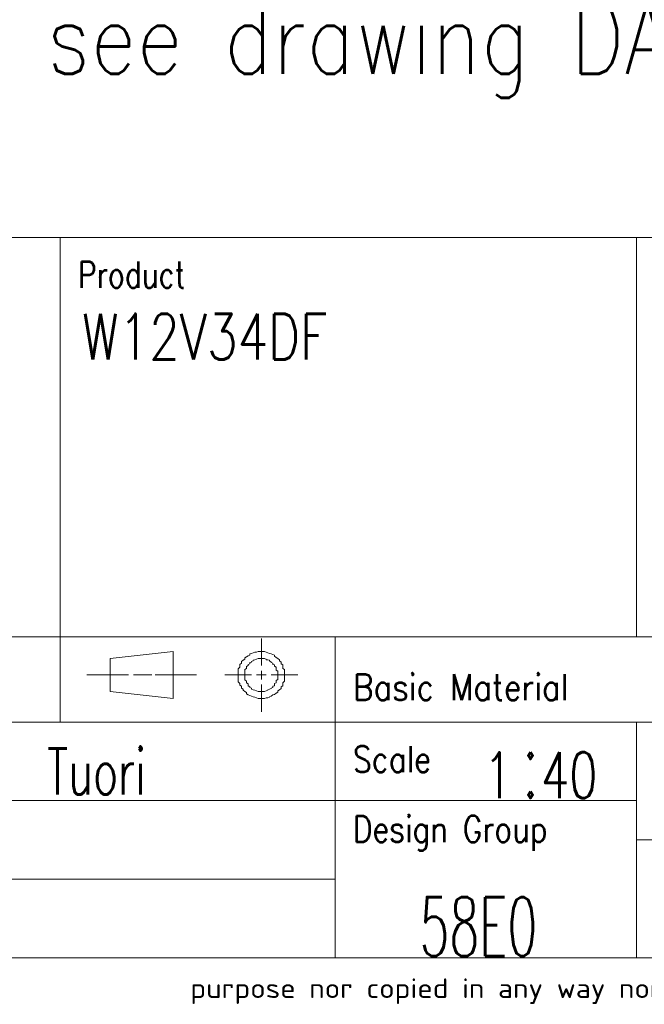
# Model space of a CAD drawing. Header units: inches. Extents: x 0 to 23760, y -13 to 16800.
# Tile 141 of 217: x 17837 to 19744, y 58 to 3065. Entities that reach past the tile are written whole.
import ezdxf

# ---------------------------------------------------------------- set-up
doc = ezdxf.new("R2010")
doc.units = ezdxf.units.IN
for name, color, linetype, true_color in [('1', 7, 'Continuous', 0xffffff), ('210', 7, 'Continuous', 0xffffff), ('254', 7, 'Continuous', 0xffffff)]:
    doc.layers.add(name, color=color, linetype=linetype, true_color=true_color)
doc.styles.add('iso-1', font='isocp.shx')
doc.styles.add('latin_extended', font='simplex.shx')

# ---------------------------------------------------------------- blocks, each defined once
blk = doc.blocks.new('1STANG1')
at = {"layer": '210', "color": 211, "linetype": 'Continuous', "lineweight": 18}
for p, q in [((0.8268, 0.6299), (0.8268, 1)), ((0.4094, 0.8189), (0.1102, 0.7244)), ((0.4094, 0.1811), (0.4094, 0.8189)), ((0.7795, 0.7953), (0.7717, 0.7874)), ((0.7874, 0.8031), (0.7795, 0.7953)), ((0.7953, 0.811), (0.7874, 0.8031)), ((0.8031, 0.811), (0.7953, 0.811)), ((0.811, 0.8189), (0.8031, 0.811)), ((0.8189, 0.8189), (0.811, 0.8189)), ((0.8268, 0.8189), (0.8189, 0.8189)), ((0.8346, 0.8189), (0.8268, 0.8189)), ((0.8425, 0.8189), (0.8346, 0.8189)), ((0.8504, 0.811), (0.8425, 0.8189)), ((0.8583, 0.8031), (0.8504, 0.811)), ((0.8661, 0.7953), (0.8583, 0.8031)), ((0.874, 0.7874), (0.8661, 0.7953)), ((0.7559, 0.748), (0.748, 0.7323)), ((0.7638, 0.7638), (0.7559, 0.748)), ((0.7717, 0.7717), (0.7638, 0.7638)), ((0.7717, 0.7874), (0.7717, 0.7717)), ((0.8819, 0.7795), (0.874, 0.7874)), ((0.8898, 0.7717), (0.8819, 0.7795)), ((0.8898, 0.7559), (0.8898, 0.7717)), ((0.8976, 0.7402), (0.8898, 0.7559)), ((0.1102, 0.7244), (0.1102, 0.2756)), ((0.7402, 0.7008), (0.7323, 0.685)), ((0.748, 0.7165), (0.7402, 0.7008)), ((0.748, 0.7323), (0.748, 0.7165)), ((0.7953, 0.7087), (0.7874, 0.7008)), ((0.7874, 0.7008), (0.7874, 0.6929)), ((0.8031, 0.7165), (0.7953, 0.7087)), ((0.811, 0.7244), (0.8031, 0.7165)), ((0.8031, 0.7165), (0.8031, 0.7165)), ((0.8189, 0.7244), (0.811, 0.7244)), ((0.8268, 0.7244), (0.8189, 0.7244)), ((0.8189, 0.7244), (0.8189, 0.7244)), ((0.8346, 0.7244), (0.8268, 0.7244)), ((0.8425, 0.7244), (0.8346, 0.7244)), ((0.8346, 0.7244), (0.8346, 0.7244)), ((0.8504, 0.7165), (0.8425, 0.7244)), ((0.8504, 0.7087), (0.8504, 0.7165)), ((0.8583, 0.7087), (0.8504, 0.7087)), ((0.8661, 0.7008), (0.8583, 0.7087)), ((0.8661, 0.6929), (0.8661, 0.7008)), ((0.9055, 0.7244), (0.8976, 0.7402)), ((0.9134, 0.7087), (0.9055, 0.7244)), ((0.9134, 0.6929), (0.9134, 0.7087)), ((0.7323, 0.6614), (0.7244, 0.6457)), ((0.7323, 0.685), (0.7323, 0.6614)), ((0.7795, 0.6772), (0.7717, 0.6693)), ((0.7717, 0.6693), (0.7717, 0.6535)), ((0.7874, 0.6929), (0.7795, 0.685)), ((0.7795, 0.685), (0.7795, 0.6772)), ((0.874, 0.6772), (0.8661, 0.6929)), ((0.874, 0.6693), (0.874, 0.6772)), ((0.8819, 0.6614), (0.874, 0.6693)), ((0.8819, 0.6457), (0.8819, 0.6614)), ((0.9213, 0.6772), (0.9134, 0.6929)), ((0.9213, 0.6535), (0.9213, 0.6772)), ((0.7244, 0.6457), (0.7244, 0.622)), ((0.7244, 0.622), (0.7244, 0.6063)), ((0.7638, 0.6299), (0.7559, 0.6142)), ((0.7559, 0.6142), (0.7559, 0.6063)), ((0.7717, 0.6535), (0.7638, 0.6457)), ((0.7638, 0.6457), (0.7638, 0.6299)), ((0.8898, 0.6378), (0.8819, 0.6457)), ((0.8898, 0.622), (0.8898, 0.6378)), ((0.8976, 0.6063), (0.8898, 0.622)), ((0.9291, 0.6378), (0.9213, 0.6535)), ((0.9291, 0.6142), (0.9291, 0.6378)), ((0.9291, 0.5906), (0.9291, 0.6142)), ((0.7244, 0.6063), (0.7165, 0.5827)), ((0.7165, 0.5827), (0.7165, 0.5591)), ((0.7559, 0.5906), (0.748, 0.5748)), ((0.748, 0.5748), (0.748, 0.5591)), ((0.7559, 0.6063), (0.7559, 0.5906)), ((0.8976, 0.5984), (0.8976, 0.6063)), ((0.8976, 0.5827), (0.8976, 0.5984)), ((0.8976, 0.5669), (0.8976, 0.5827)), ((0.9055, 0.5512), (0.8976, 0.5669)), ((0.937, 0.5748), (0.9291, 0.5906)), ((0.937, 0.5512), (0.937, 0.5748)), ((0.7165, 0.5591), (0.7165, 0.5354)), ((0.7165, 0.5354), (0.7165, 0.5197)), ((0.7165, 0.5197), (0.7165, 0.4961)), ((0.748, 0.5591), (0.748, 0.5433)), ((0.748, 0.5433), (0.748, 0.5276)), ((0.748, 0.5276), (0.748, 0.5118)), ((0.8268, 0.4409), (0.8268, 0.5591)), ((0.9055, 0.5354), (0.9055, 0.5512)), ((0.9055, 0.5197), (0.9055, 0.5354)), ((0.9055, 0.5039), (0.9055, 0.5197)), ((0.937, 0.5276), (0.937, 0.5512)), ((0.937, 0.5039), (0.937, 0.5276)), ((0, 0.5039), (0.1969, 0.5039)), ((0.2205, 0.5039), (0.3071, 0.5039)), ((0.5197, 0.5039), (0.3228, 0.5039)), ((0.6535, 0.5039), (0.7795, 0.5039)), ((0.7165, 0.4961), (0.7165, 0.4724)), ((0.7165, 0.4724), (0.7165, 0.4488)), ((0.748, 0.5118), (0.748, 0.4961)), ((0.748, 0.4961), (0.748, 0.4803)), ((0.748, 0.4803), (0.748, 0.4646)), ((0.8031, 0.5039), (0.8504, 0.5039)), ((0.874, 0.5039), (1, 0.5039)), ((0.9055, 0.4882), (0.9055, 0.5039)), ((0.9055, 0.4724), (0.9055, 0.4882)), ((0.9055, 0.4567), (0.9055, 0.4724)), ((0.937, 0.4803), (0.937, 0.5039)), ((0.937, 0.4646), (0.937, 0.4803)), ((0.7165, 0.4488), (0.7165, 0.4252)), ((0.7165, 0.4252), (0.7165, 0.4094)), ((0.748, 0.4646), (0.748, 0.4488)), ((0.748, 0.4488), (0.748, 0.4331)), ((0.748, 0.4331), (0.7559, 0.4173)), ((0.8976, 0.4252), (0.9055, 0.4409)), ((0.8976, 0.4094), (0.8976, 0.4252)), ((0.9055, 0.4409), (0.9055, 0.4567)), ((0.937, 0.4409), (0.937, 0.4646)), ((0.937, 0.4173), (0.937, 0.4409)), ((0.7165, 0.4094), (0.7244, 0.3858)), ((0.7244, 0.3858), (0.7244, 0.3622)), ((0.7559, 0.4173), (0.7559, 0.4016)), ((0.7559, 0.4016), (0.7559, 0.3937)), ((0.7559, 0.3937), (0.7638, 0.378)), ((0.7638, 0.378), (0.7638, 0.3622)), ((0.8898, 0.3858), (0.8976, 0.3937)), ((0.8898, 0.3701), (0.8898, 0.3858)), ((0.8976, 0.3937), (0.8976, 0.4094)), ((0.9291, 0.3937), (0.937, 0.4173)), ((0.9291, 0.378), (0.9291, 0.3937)), ((0.9291, 0.3543), (0.9291, 0.378)), ((0.7244, 0.3622), (0.7323, 0.3465)), ((0.7323, 0.3465), (0.7323, 0.3228)), ((0.7638, 0.3622), (0.7638, 0.3543)), ((0.7638, 0.3543), (0.7717, 0.3386)), ((0.7717, 0.3386), (0.7717, 0.3307)), ((0.7717, 0.3307), (0.7795, 0.3228)), ((0.8268, 0), (0.8268, 0.3701)), ((0.874, 0.3228), (0.8819, 0.3307)), ((0.8819, 0.3465), (0.8898, 0.3543)), ((0.8819, 0.3307), (0.8819, 0.3465)), ((0.8898, 0.3543), (0.8898, 0.3701)), ((0.9213, 0.3386), (0.9291, 0.3543)), ((0.9213, 0.315), (0.9213, 0.3386)), ((0.7323, 0.3228), (0.7402, 0.3071)), ((0.7402, 0.3071), (0.7402, 0.2913)), ((0.7402, 0.2913), (0.748, 0.2756)), ((0.7795, 0.3228), (0.7795, 0.3071)), ((0.7795, 0.3071), (0.7874, 0.2992)), ((0.7874, 0.2992), (0.7953, 0.2913)), ((0.7953, 0.2913), (0.7953, 0.2913)), ((0.7953, 0.2913), (0.8031, 0.2835)), ((0.8031, 0.2835), (0.811, 0.2756)), ((0.8425, 0.2756), (0.8504, 0.2835)), ((0.8504, 0.2835), (0.8583, 0.2913)), ((0.8504, 0.2835), (0.8504, 0.2835)), ((0.8583, 0.2992), (0.8661, 0.3071)), ((0.8583, 0.2913), (0.8583, 0.2992)), ((0.8661, 0.3071), (0.874, 0.315)), ((0.874, 0.315), (0.874, 0.3228)), ((0.9055, 0.2835), (0.9134, 0.2992)), ((0.9055, 0.2677), (0.9055, 0.2835)), ((0.9134, 0.2992), (0.9213, 0.315)), ((0.1102, 0.2756), (0.4094, 0.1811)), ((0.748, 0.2756), (0.7559, 0.2598)), ((0.7559, 0.2598), (0.7559, 0.2441)), ((0.7559, 0.2441), (0.7638, 0.2283)), ((0.811, 0.2756), (0.811, 0.2756)), ((0.811, 0.2756), (0.8189, 0.2756)), ((0.8189, 0.2756), (0.8268, 0.2756)), ((0.8268, 0.2756), (0.8268, 0.2756)), ((0.8268, 0.2756), (0.8346, 0.2756)), ((0.8346, 0.2756), (0.8425, 0.2756)), ((0.8819, 0.2283), (0.8898, 0.2362)), ((0.8898, 0.2362), (0.8976, 0.252)), ((0.8976, 0.252), (0.9055, 0.2677)), ((0.7638, 0.2283), (0.7717, 0.2205)), ((0.7717, 0.2205), (0.7795, 0.2126)), ((0.7795, 0.2126), (0.7874, 0.2047)), ((0.7874, 0.2047), (0.7953, 0.1969)), ((0.7953, 0.1969), (0.8031, 0.189)), ((0.8031, 0.189), (0.811, 0.1811)), ((0.8425, 0.1811), (0.8504, 0.189)), ((0.8504, 0.189), (0.8583, 0.189)), ((0.8583, 0.189), (0.8661, 0.1969)), ((0.8661, 0.2047), (0.874, 0.2126)), ((0.8661, 0.1969), (0.8661, 0.2047)), ((0.874, 0.2126), (0.8819, 0.2283)), ((0.811, 0.1811), (0.8189, 0.1811)), ((0.8189, 0.1811), (0.8268, 0.1811)), ((0.8268, 0.1811), (0.8346, 0.1811)), ((0.8346, 0.1811), (0.8425, 0.1811))]:
    blk.add_line(p, q, dxfattribs=at)

msp = doc.modelspace()

# ---------------------------------------------------------------- linework, layer by layer
at = {"layer": '1', "color": 7, "linetype": 'Continuous', "lineweight": 18}
msp.add_line((16160, 2400), (23560, 2400), dxfattribs=at)
at = {"layer": '210', "color": 7, "linetype": 'Continuous', "lineweight": 18}
for p, q in [((16160, 2400), (23560, 2400)), ((200, 200), (23560, 200))]:
    msp.add_line(p, q, dxfattribs=at)
at = {"layer": '210', "color": 7, "linetype": 'Continuous', "lineweight": 13}
for p, q in [((17960.016, 2400), (17960.016, 920.002)), ((19719.814, 2400), (19719.811, 1180.002)), ((16160.016, 1180.002), (19719.811, 1180.002)), ((18800.01, 200), (18800.01, 1180.002)), ((19719.812, 1180.002), (23560, 1180.002)), ((16160.016, 920.002), (23560.016, 920.002)), ((19719.811, 920.002), (19719.81, 200)), ((16160.018, 680), (18800.018, 680)), ((18800.018, 680), (19719.81, 680)), ((23560, 560), (19719.81, 560)), ((16160.018, 440.001), (18800.018, 440.001))]:
    msp.add_line(p, q, dxfattribs=at)

# ---------------------------------------------------------------- block references
at = {"layer": '210', "color": 211, "linetype": 'Continuous', "lineweight": 18, "xscale": 643.9999999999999, "yscale": 223.9999999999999, "zscale": 40}
msp.add_blockref('1STANG1', (18042.242, 951.761), dxfattribs=at)

# ---------------------------------------------------------------- texts
at = {"layer": '210', "color": 211, "linetype": 'Continuous', "lineweight": 18, "char_height": 80, "attachment_point": 7, "line_spacing_factor": 0.963855, "style": 'latin_extended'}
for s, insert in [('\\W0.7909;Product', (18014.24, 2246.653)), ('\\W0.8725;Basic Material', (18854.25, 986.655)), ('\\W0.8395;Scale', (18854.249, 766.653)), ('\\W0.8291;Design Group', (18854.249, 526.651))]:
    msp.add_mtext(s, dxfattribs=dict(at, insert=insert))
at = {"layer": '210', "color": 3, "linetype": 'Continuous', "lineweight": 18, "attachment_point": 7, "line_spacing_factor": 0.963855, "style": 'latin_extended'}
for s, insert, char_height in [('\\W0.7756;W12V34DF', (18027.436, 2027.142), 140), ('\\W0.7167;1{\\H0.35x; }{\\H1.50x;:}40', (19254.223, 687.72), 140), ('\\W0.6681;btu004  Tuori', (17351.357, 699.142), 140), ('\\W0.5888;58E0', (19058.159, 205.523), 180)]:
    msp.add_mtext(s, dxfattribs=dict(at, insert=insert, char_height=char_height))
at = {"layer": '210', "color": 211, "linetype": 'Continuous', "lineweight": 13, "insert": (18357.584, 59.059), "char_height": 59.999998, "attachment_point": 7, "line_spacing_factor": 0.963855, "style": 'iso-1'}
msp.add_mtext('\\W1.2104;purpose nor copied in any way nor made accessible to third parties without the previous written consent of Wärtsilä.', dxfattribs=at)
at = {"layer": '254', "color": 2, "linetype": 'Continuous', "lineweight": 13, "insert": (16084.335, 2826.515), "char_height": 220, "attachment_point": 7, "line_spacing_factor": 0.963855, "style": 'latin_extended'}
msp.add_mtext('\\W0.8317;Service space see drawing DAAF533942', dxfattribs=at)

doc.saveas('drawing.dxf')
